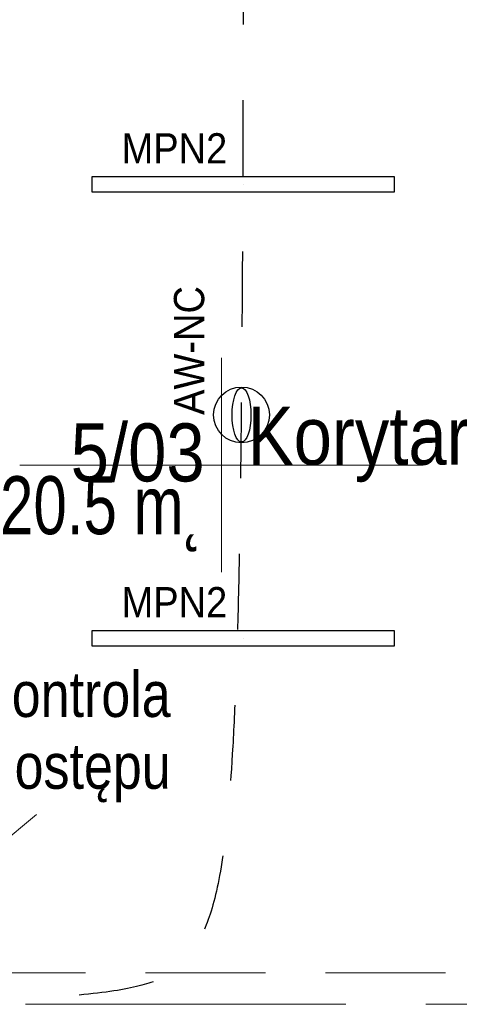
# Model space of a CAD drawing. Header units: centimetres. Extents: x -1631 to 21770, y -8842 to 3590.
# Tile 25 of 150: x 324 to 499, y 408 to 799. Entities that reach past the tile are written whole.
import ezdxf

# ---------------------------------------------------------------- set-up
doc = ezdxf.new("R2010")
doc.units = ezdxf.units.CM
for name, pattern in [('Dash', [60, 30, -30]), ('Oś', [222.25, 127, -31.75, 31.75, -31.75]), ('Ukryte', [71.438, 47.625, -23.813])]:
    doc.linetypes.add(name, pattern=pattern)
for name, color, linetype, lineweight in [('A-AREA-IDEN', 2, 'Continuous', 13), ('A-DETL', 90, 'Continuous', 9), ('A-DETL-HDLN', 90, 'Ukryte', 9), ('G-ANNO-TEXT', 231, 'Continuous', 13), ('S-GRID', 1, 'Continuous', 13)]:
    doc.layers.add(name, color=color, linetype=linetype, lineweight=lineweight)
doc.layers.add('E_oprawy', color=12, linetype='Continuous')
doc.styles.add('Arial', font='arial.ttf', dxfattribs={"width": 0.9, "height": 18})
doc.styles.add('Arial Narrow_6', font='ARIALN.TTF', dxfattribs={"height": 18})
doc.styles.add('Arial_11', font='arial.ttf', dxfattribs={"width": 0.85, "height": 23})

# ---------------------------------------------------------------- blocks, each defined once
blk = doc.blocks.new('METKA_POMIESZCZENIA2 - Rozbudowana krótka - bez ramki-2403173-5_piętro III __10_50 m_ - stan projektowany')
at = {"layer": 'A-AREA-IDEN'}
for p, q in [((0, 0.425), (0, 0)), ((0.0976, 0), (-0.8, 0)), ((-0.8, 0), (0.8, 0)), ((0, 0), (0, -0.425))]:
    blk.add_line(p, q, dxfattribs=at)
blk = doc.blocks.new('MPN2')
at = {"layer": 'E_oprawy', "linetype": 'ByBlock'}
blk.add_lwpolyline([(-60, 3), (-60, -3), (60, -3), (60, 3)], close=True, dxfattribs=at)
at = {"layer": 'E_oprawy'}
blk.add_circle((0, 0), 0.00001, dxfattribs=at)
at = {"layer": 'E_oprawy', "color": 4, "style": 'Arial', "width": 0.9}
blk.add_text('MPN2', height=12, dxfattribs=at).set_placement((-48.27, 8.29))
blk = doc.blocks.new('AW-NC')
at = {"layer": 'E_oprawy', "color": 1, "linetype": 'ByBlock'}
blk.add_circle((-0.05, -0.31), 11.07, dxfattribs=at)
blk.add_ellipse((-0.05, -0.31), major_axis=(10.73, 0), ratio=0.349074, dxfattribs=at)
at = {"layer": 'E_oprawy', "color": 1, "style": 'Arial', "width": 0.9}
blk.add_text('AW-NC', height=12, dxfattribs=at).set_placement((-0.05, 14.5))

msp = doc.modelspace()

# ---------------------------------------------------------------- linework, layer by layer
at = {"layer": 'A-DETL', "linetype": 'Dash', "lineweight": 25}
msp.add_open_spline([(412.84, 1006.95), (412.84, 497.96), (412.84, 435.33), (370.99, 410.92), (291.38, 409.33)], degree=3, knots=[0, 0, 0, 0, 6.781245, 8.866954, 8.866954, 8.866954, 8.866954], dxfattribs=at)
at = {"layer": 'A-DETL-HDLN'}
msp.add_line((-1197.62, 420.83), (1172.38, 420.83), dxfattribs=at)
at = {"layer": 'G-ANNO-TEXT', "color": 50}
msp.add_line((298.47, 456.82), (330.85, 483.57), dxfattribs=at)
at = {"layer": 'S-GRID', "linetype": 'Oś'}
msp.add_line((1342.46, 408.33), (-1368.76, 408.33), dxfattribs=at)

# ---------------------------------------------------------------- block references
at = {"layer": 'A-AREA-IDEN', "xscale": 99.99999999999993, "yscale": 99.99999999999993, "zscale": 99.99999999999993}
msp.add_blockref('METKA_POMIESZCZENIA2 - Rozbudowana krótka - bez ramki-2403173-5_piętro III __10_50 m_ - stan projektowany', (404.16, 622.16), dxfattribs=at)
at = {"layer": 'E_oprawy'}
for p in [(412.82, 733.51), (412.82, 553.51)]:
    msp.add_blockref('MPN2', p, dxfattribs=at)
at = {"layer": 'E_oprawy', "color": 2, "rotation": 90}
msp.add_blockref('AW-NC', (411.82, 642.13), dxfattribs=at)

# ---------------------------------------------------------------- texts
at = {"layer": 'A-AREA-IDEN', "char_height": 23, "line_spacing_factor": 0.936439, "style": 'Arial_11'}
for s, insert, width, attachment_point in [('\\pxqr,t3.69565,7.3913,11.08696,14.78261,18.47826,22.17391,25.86957,29.56522,33.26087,36.95652,40.65217,44.34783,48.04348,51.73913,55.43478,59.13043,62.82609,66.52174,70.21739,73.91304,77.6087,81.30435,85,88.69565,92.3913,96.08696,99.78261,103.47826,107.17391,110.86957,114.56522,118.26087;{5/03}', (397.51, 615.38), 52.87, 9), ('\\pxt3.69565,7.3913,11.08696,14.78261,18.47826,22.17391,25.86957,29.56522,33.26087,36.95652,40.65217,44.34783,48.04348,51.73913,55.43478,59.13043,62.82609,66.52174,70.21739,73.91304,77.6087,81.30435,85,88.69565,92.3913,96.08696,99.78261,103.47826,107.17391,110.86957,114.56522,118.26087;{Korytarz}', (414.59, 615.38), 100.64, 7), ('\\pt84.99995,169.9999,255.00008,340.00003,424.99998,509.99993,595.00011,680.00006,765.00001,849.99996,934.99991,1020.00009,1105.00004,1189.99999,1274.99994,1359.99989,1445.00007,1530.00002,1614.99997,1699.99992,1785.0001,1870.00005,1955,2039.99995,2124.9999,2210.00008,2295.00003,2379.99998,2464.99993,2550.00011,2635.00006,2720.00001;20.5 m˛', (397.51, 617.77), 91.63, 3)]:
    msp.add_mtext(s, dxfattribs=dict(at, insert=insert, width=width, attachment_point=attachment_point))
at = {"layer": 'G-ANNO-TEXT', "color": 7, "insert": (384.03, 540.29), "char_height": 18, "width": 106.5, "attachment_point": 3, "line_spacing_factor": 0.949189, "style": 'Arial Narrow_6'}
msp.add_mtext('\\pt127.00008,253.99998,381.00006,507.99996,635.00004,761.99994,889.00002,1015.99992,1143,1270.00008,1396.99998,1524.00006,1650.99996,1778.00004,1904.99994,2032.00002,2158.99992,2286,2413.00008,2539.99998,2667.00006,2793.99996,2921.00004,3047.99994,3175.00002,3301.99992,3429,3556.00008,3682.99998,3810.00006,3936.99996,4064.00004;kontrola dostępu', dxfattribs=at)

doc.saveas('drawing.dxf')
